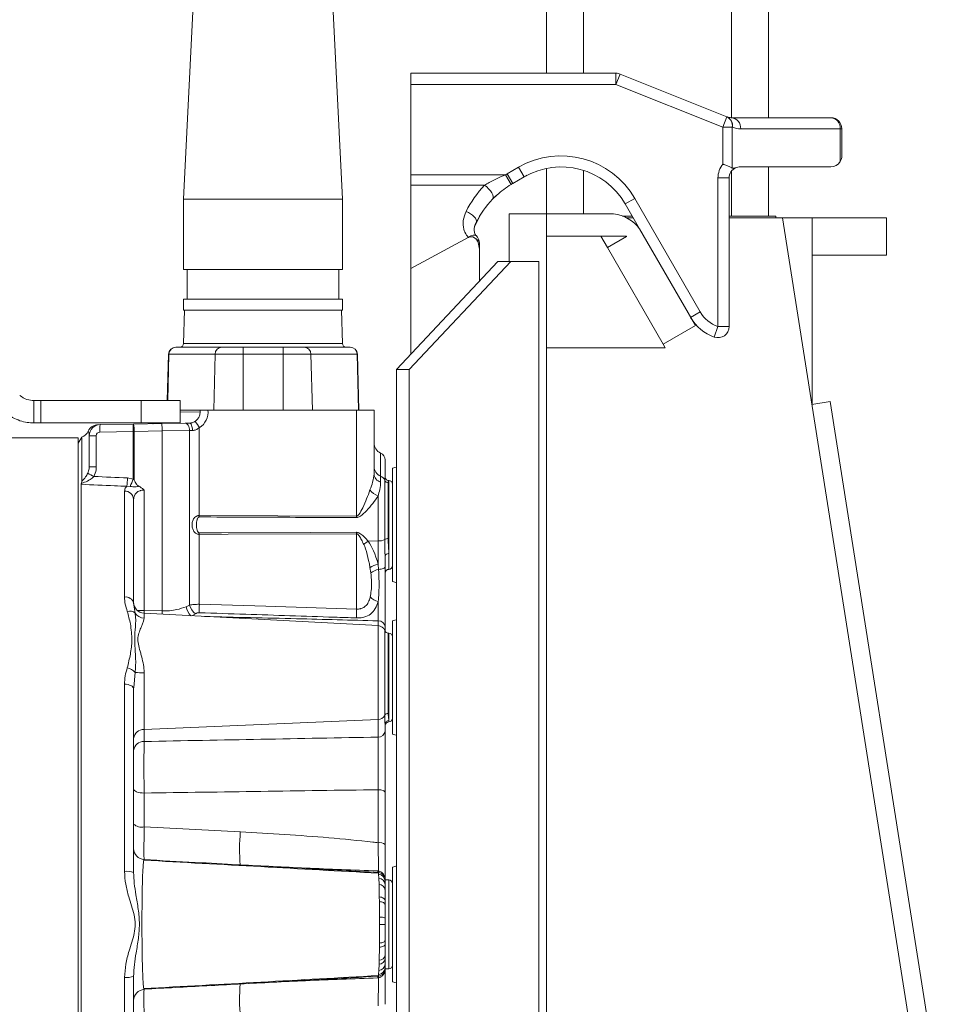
# Model space of a CAD drawing. Header units: millimetres. Extents: x 118 to 1752, y 31 to 3444.
# Tile 8 of 11: x 1012 to 1263, y 2330 to 2596. Entities that reach past the tile are written whole.
import ezdxf

# ---------------------------------------------------------------- set-up
doc = ezdxf.new("R2010")
doc.units = ezdxf.units.MM

msp = doc.modelspace()

# ---------------------------------------------------------------- linework, layer by layer
at = {"color": 7, "linetype": 'Continuous', "lineweight": 15}
for p, q in [((1154, 3142.29), (1154, 2581.37)), ((1164, 3142.29), (1164, 2581.37)), ((1204, 3142.29), (1204, 2569.37)), ((1214, 3142.29), (1214, 2569.37)), ((1058.6, 2602.37), (1055.85, 2547.37)), ((1098.85, 2547.37), (1096.1, 2602.37)), ((1117.35, 2581.37), (1172.77, 2581.37)), ((1117.35, 2578.37), (1117.35, 2581.37)), ((1172.77, 2578.37), (1172.77, 2581.37)), ((1172.77, 2578.37), (1173.89, 2581.16)), ((1173.89, 2581.16), (1202.78, 2569.6)), ((1172.77, 2578.37), (1117.35, 2578.37)), ((1117.35, 2553.9), (1117.35, 2578.37)), ((1201.66, 2566.81), (1172.77, 2578.37)), ((1201.66, 2566.81), (1202.78, 2569.6)), ((1202.78, 2569.6), (1202.81, 2569.58)), ((1203.93, 2569.37), (1230.85, 2569.37)), ((1201.66, 2556.82), (1201.66, 2566.81)), ((1201.66, 2566.81), (1204.23, 2566.81)), ((1204.23, 2566.81), (1204.23, 2555.77)), ((1204.26, 2566.8), (1204.23, 2566.81)), ((1233.41, 2566.37), (1206.49, 2566.37)), ((1233.41, 2557.51), (1233.41, 2566.37)), ((1233.85, 2566.37), (1233.41, 2566.37)), ((1233.85, 2566.37), (1233.85, 2559.07)), ((1143.35, 2554.18), (1146.44, 2555.97)), ((1146.44, 2555.97), (1147.94, 2553.37)), ((1154, 2555.66), (1154, 2543.35)), ((1164, 2555.11), (1164, 2543.35)), ((1204, 2554.94), (1204, 2542.8)), ((1206.35, 2556.07), (1230.85, 2556.07)), ((1214, 2556.07), (1214, 2542.8)), ((1117.35, 2553.9), (1142.86, 2553.9)), ((1117.35, 2551.1), (1117.35, 2553.9)), ((1142.86, 2553.9), (1144.41, 2551.33)), ((1143.35, 2554.18), (1144.85, 2551.59)), ((1147.94, 2553.37), (1144.85, 2551.59)), ((1148.78, 2553.83), (1148.34, 2553.6)), ((1200.35, 2512.91), (1200.35, 2553.07)), ((1200.35, 2553.07), (1203.35, 2553.07)), ((1203.35, 2553.07), (1203.35, 2512.91)), ((1117.35, 2528.6), (1117.35, 2551.1)), ((1137.25, 2551.1), (1117.35, 2551.1)), ((1055.85, 2547.37), (1055.85, 2528.37)), ((1098.85, 2547.37), (1055.85, 2547.37)), ((1098.85, 2528.37), (1098.85, 2547.37)), ((1140.73, 2548.6), (1139.23, 2547.13)), ((1177.86, 2547.55), (1175.26, 2546.05)), ((1177.86, 2547.55), (1195.55, 2516.89)), ((1179.15, 2539.31), (1175.26, 2546.05)), ((1135.87, 2542.68), (1134.59, 2540.07)), ((1143.94, 2543.35), (1154, 2543.35)), ((1143.94, 2530.5), (1143.94, 2543.35)), ((1154, 2090.87), (1154, 2543.35)), ((1154, 2543.35), (1172.14, 2543.35)), ((1177.13, 2542.8), (1174.5, 2542.8)), ((1177.43, 2542.29), (1175.66, 2542.29)), ((1215.96, 2542.8), (1203.35, 2542.8)), ((1217.78, 2542.29), (1203.35, 2542.29)), ((1215.96, 2542.8), (1215.96, 2542.29)), ((1257.17, 2292.34), (1217.78, 2542.29)), ((1217.78, 2542.29), (1225.83, 2542.29)), ((1225.83, 2491.88), (1225.83, 2542.29)), ((1225.83, 2542.29), (1245.95, 2542.29)), ((1245.95, 2542.29), (1245.95, 2532.23)), ((1194.24, 2513.17), (1179.15, 2539.31)), ((1117.35, 2528.6), (1132.85, 2536.98)), ((1132.85, 2536.98), (1132.85, 2537.06)), ((1154, 2537.32), (1175.63, 2537.32)), ((1170.44, 2534.28), (1168.68, 2537.32)), ((1170.44, 2534.28), (1175.63, 2537.28)), ((1175.63, 2537.32), (1175.63, 2537.28)), ((1135.85, 2535.39), (1135.85, 2533.23)), ((1135.85, 2525.15), (1135.85, 2533.23)), ((1185.53, 2508.14), (1170.44, 2534.28)), ((1140.87, 2530.5), (1113.46, 2501.32)), ((1144.31, 2530.5), (1116.9, 2501.32)), ((1144.31, 2530.5), (1140.87, 2530.5)), ((1151.88, 2530.5), (1144.31, 2530.5)), ((1151.88, 2530.5), (1151.88, 2090.87)), ((1245.95, 2532.23), (1225.83, 2532.23)), ((1098.85, 2528.37), (1055.85, 2528.37)), ((1056.85, 2528.37), (1056.85, 2520.37)), ((1097.85, 2520.37), (1097.85, 2528.37)), ((1117.35, 2528.6), (1117.35, 2505.46)), ((1055.85, 2520.37), (1055.85, 2517.37)), ((1098.85, 2520.37), (1055.85, 2520.37)), ((1098.85, 2517.37), (1098.85, 2520.37)), ((1098.85, 2517.37), (1055.85, 2517.37)), ((1056.11, 2517.37), (1055.87, 2508.34)), ((1098.82, 2508.34), (1098.59, 2517.37)), ((1195.55, 2516.89), (1192.96, 2515.39)), ((1185.53, 2508.14), (1194.24, 2513.17)), ((1200.35, 2512.91), (1199.35, 2510.08)), ((1200.35, 2512.91), (1203.35, 2512.91)), ((1053.8, 2507.37), (1066.26, 2507.37)), ((1055.87, 2508.34), (1098.82, 2508.34)), ((1066.26, 2507.37), (1071.95, 2507.37)), ((1071.95, 2507.37), (1082.75, 2507.37)), ((1071.95, 2507.37), (1071.95, 2505.42)), ((1082.75, 2507.37), (1082.75, 2505.42)), ((1082.75, 2507.37), (1088.43, 2507.37)), ((1088.43, 2507.37), (1100.9, 2507.37)), ((1154, 2507.14), (1186.11, 2507.14)), ((1186.11, 2507.14), (1185.53, 2508.14)), ((1051.47, 2492.9), (1051.8, 2505.42)), ((1051.92, 2505.42), (1051.59, 2492.9)), ((1064.39, 2505.42), (1051.92, 2505.42)), ((1064.01, 2490.37), (1064.39, 2505.42)), ((1071.95, 2505.42), (1064.39, 2505.42)), ((1071.95, 2490.37), (1071.95, 2505.42)), ((1082.75, 2505.42), (1071.95, 2505.42)), ((1082.75, 2490.37), (1082.75, 2505.42)), ((1090.31, 2505.42), (1082.75, 2505.42)), ((1090.68, 2490.37), (1090.31, 2505.42)), ((1102.78, 2505.42), (1090.31, 2505.42)), ((1103.17, 2490.37), (1102.78, 2505.42)), ((1102.9, 2505.42), (1103.29, 2490.37)), ((1116.9, 2501.32), (1113.46, 2501.32)), ((1113.46, 2120.05), (1113.46, 2501.32)), ((1116.9, 2120.05), (1116.9, 2501.32)), ((1015.42, 2492.9), (1015.42, 2486.88)), ((1015.42, 2492.9), (1017.28, 2492.9)), ((1017.28, 2486.88), (1017.28, 2492.9)), ((1017.28, 2492.9), (1044.36, 2492.9)), ((1044.36, 2486.88), (1044.36, 2492.9)), ((1044.36, 2492.9), (1054.9, 2492.9)), ((1054.9, 2486.88), (1054.9, 2492.9)), ((1225.73, 2491.86), (1230.69, 2492.65)), ((1262.63, 2290.01), (1230.69, 2492.65)), ((1060.38, 2490.37), (1054.9, 2490.37)), ((1054.9, 2489.75), (1060.38, 2489.85)), ((1062.46, 2490.37), (1102.61, 2490.37)), ((1102.61, 2461.71), (1102.61, 2490.37)), ((1102.61, 2490.37), (1107.35, 2490.37)), ((1107.35, 2473.17), (1107.35, 2490.37)), ((1015.42, 2486.88), (1017.28, 2486.88)), ((1017.28, 2486.88), (1044.36, 2486.88)), ((1033.3, 2486.42), (1042.29, 2486.58)), ((1042.29, 2486.58), (1042.34, 2486.58)), ((1042.34, 2486.58), (1049.94, 2486.71)), ((1044.36, 2486.88), (1054.9, 2486.88)), ((1049.94, 2486.71), (1056.28, 2486.82)), ((1056.28, 2486.82), (1057.43, 2486.84)), ((1060.12, 2461.86), (1060.12, 2485.59)), ((1027.35, 2482.87), (999.35, 2482.87)), ((1028.31, 2483.03), (1027.35, 2481.37)), ((1027.35, 2351.37), (1027.35, 2482.87)), ((1028.31, 2483.03), (1028.31, 2471.1)), ((1030.1, 2484.61), (1030.1, 2484.61)), ((1030.35, 2483.42), (1032.24, 2483.42)), ((1030.35, 2475.05), (1030.35, 2483.42)), ((1032.24, 2483.42), (1032.24, 2475.05)), ((1042.22, 2484.58), (1033.23, 2484.42)), ((1042.22, 2471.71), (1042.22, 2484.58)), ((1042.48, 2484.58), (1042.22, 2484.58)), ((1050.08, 2484.71), (1042.48, 2484.58)), ((1042.48, 2484.58), (1042.48, 2471.51)), ((1057.48, 2484.82), (1050.08, 2484.71)), ((1050.08, 2436.08), (1050.08, 2484.71)), ((1058.3, 2484.84), (1057.48, 2484.82)), ((1057.48, 2437.64), (1057.48, 2484.82)), ((1109.15, 2478.74), (1109.15, 2472.51)), ((1030.35, 2475.05), (1032.24, 2475.05)), ((1110.35, 2476.91), (1110.35, 2472.26)), ((1112.35, 2443.99), (1112.35, 2474.64)), ((1040.72, 2472.01), (1042.22, 2471.71)), ((1109.15, 2472.51), (1109.15, 2470.88)), ((1028.21, 2470.29), (1028.21, 2219.88)), ((1028.24, 2470.55), (1028.31, 2471.1)), ((1041.44, 2469.72), (1040.54, 2469.75)), ((1042.48, 2471.51), (1042.22, 2471.71)), ((1110.24, 2455.4), (1110.24, 2471.37)), ((1111.19, 2470.73), (1111.19, 2455.61)), ((1111.35, 2471.31), (1111.31, 2471.31)), ((1111.31, 2471.31), (1111.31, 2471.31)), ((1111.35, 2463.02), (1111.35, 2471.31)), ((1039.89, 2439.84), (1039.89, 2468.46)), ((1045.19, 2468.76), (1045.19, 2436.22)), ((1108.45, 2454.98), (1108.45, 2467.11)), ((1042.35, 2466.23), (1042.35, 2438.16)), ((1060.12, 2461.86), (1102.61, 2461.71)), ((1111.35, 2451.57), (1111.35, 2463.02)), ((1060.12, 2437.87), (1060.12, 2456.76)), ((1102.61, 2436.57), (1102.61, 2456.91)), ((1108.45, 2454.98), (1105.78, 2454.93)), ((1108.45, 2448.71), (1108.45, 2454.98)), ((1110.35, 2450.93), (1110.35, 2447.91)), ((1111.35, 2451.57), (1111.35, 2447.31)), ((1108.45, 2448.71), (1108.6, 2447.3)), ((1106.49, 2446.38), (1106.26, 2447.78)), ((1042.35, 2438.16), (1042.76, 2435.51)), ((1056.54, 2437.18), (1057.48, 2437.64)), ((1045.19, 2436.22), (1043.32, 2436.22)), ((1045.19, 2436.22), (1050.08, 2436.08)), ((1108.45, 2432.12), (1045.19, 2435.43)), ((1045.19, 2435.43), (1045.19, 2434.14)), ((1059.05, 2435.29), (1058.09, 2434.76)), ((1108.45, 2432.12), (1108.45, 2433.41)), ((1108.45, 2406.73), (1108.45, 2432.12)), ((1112.35, 2402.76), (1112.35, 2433.41)), ((1110.24, 2407.83), (1110.24, 2430.76)), ((1110.35, 2431.72), (1110.35, 2430.54)), ((1111.35, 2430.08), (1111.19, 2430.08)), ((1111.19, 2430.08), (1111.19, 2408.38)), ((1111.35, 2414.38), (1111.35, 2430.08)), ((1042.76, 2419.48), (1042.38, 2415.42)), ((1045.19, 2419.37), (1045.19, 2404.05)), ((1039.89, 2365.69), (1039.89, 2416.27)), ((1042.38, 2415.42), (1042.35, 2415.04)), ((1042.35, 2415.04), (1042.35, 2365.42)), ((1111.35, 2406.43), (1111.35, 2414.38)), ((1108.45, 2406.73), (1045.19, 2404.05)), ((1108.45, 2401.98), (1108.45, 2406.73)), ((1110.35, 2405.46), (1110.35, 2403.59)), ((1111.35, 2406.43), (1111.35, 2406.08)), ((1045.19, 2404.05), (1045.19, 2400.8)), ((1045.19, 2386.85), (1045.19, 2377.7)), ((1108.45, 2373.42), (1108.45, 2387.77)), ((1110.35, 2387.02), (1110.35, 2372.97)), ((1045.19, 2377.7), (1071.21, 2376.4)), ((1045.19, 2368.85), (1045.09, 2368.7)), ((1070.66, 2367.49), (1071.18, 2367.46)), ((1071.18, 2367.46), (1070.66, 2367.49)), ((1108.3, 2365.83), (1108.6, 2365.8)), ((1112.35, 2335.87), (1112.35, 2366.87)), ((1108.53, 2365.12), (1108.48, 2365.39)), ((1108.6, 2365.38), (1108.48, 2365.39)), ((1108.56, 2364.92), (1108.53, 2365.12)), ((1108.64, 2363.85), (1108.56, 2364.92)), ((1108.71, 2362.15), (1108.64, 2363.85)), ((1111.35, 2363.37), (1110.35, 2363.37)), ((1110.35, 2363), (1110.35, 2362.09)), ((1111.35, 2339.37), (1111.35, 2363.37)), ((1110.35, 2362.09), (1110.35, 2360.64)), ((1110.35, 2360.64), (1110.35, 2357.79)), ((1108.8, 2357.56), (1108.79, 2358.83)), ((1110.35, 2357.79), (1110.35, 2356.7)), ((1110.35, 2356.7), (1110.35, 2353.07)), ((1108.84, 2351.37), (1108.84, 2353.34)), ((1110.35, 2353.07), (1110.35, 2351.37)), ((1027.35, 2219.87), (1027.35, 2351.37)), ((1110.35, 2347.01), (1110.35, 2346.04)), ((1108.74, 2341.69), (1108.8, 2345.18)), ((1108.8, 2345.18), (1108.82, 2346.31)), ((1110.35, 2346.04), (1110.35, 2343.04)), ((1108.71, 2340.59), (1108.74, 2341.69)), ((1110.35, 2343.04), (1110.35, 2342.1)), ((1110.35, 2342.1), (1110.35, 2340.65)), ((1108.56, 2337.83), (1108.64, 2338.89)), ((1108.64, 2338.89), (1108.71, 2340.59)), ((1110.35, 2340.65), (1110.35, 2339.75)), ((1110.35, 2339.37), (1111.35, 2339.37)), ((1039.89, 2286.46), (1039.89, 2337.05)), ((1042.35, 2337.32), (1042.35, 2287.7)), ((1105.23, 2337.16), (1108.48, 2337.34)), ((1108.6, 2336.94), (1108.3, 2336.91)), ((1108.48, 2337.34), (1108.53, 2337.62)), ((1108.48, 2337.34), (1108.6, 2337.35)), ((1108.53, 2337.62), (1108.56, 2337.83)), ((1071.18, 2335.27), (1070.66, 2335.25)), ((1070.66, 2335.25), (1071.18, 2335.27)), ((1075.35, 2335.5), (1071.21, 2335.27)), ((1079, 2335.71), (1073.38, 2335.4)), ((1077.07, 2335.6), (1073.62, 2335.41)), ((1079.01, 2335.7), (1076.19, 2335.55))]:
    msp.add_line(p, q, dxfattribs=at)
at = {"color": 7, "linetype": 'Continuous', "lineweight": 15, "flags": 128}
for points in [[(1137.25, 2551.1), (1137.82, 2550.67), (1138.35, 2550.17), (1138.82, 2549.62), (1139.2, 2549.05), (1139.45, 2548.52), (1139.58, 2548.03), (1139.56, 2547.63), (1139.4, 2547.34)], [(1132.24, 2544.01), (1132.87, 2543.76), (1133.47, 2543.43), (1134, 2543.04), (1134.44, 2542.62), (1134.76, 2542.18), (1134.96, 2541.75), (1135.02, 2541.36), (1134.93, 2541.01)], [(1132.85, 2537.06), (1133.54, 2537.46), (1134.17, 2537.66), (1134.67, 2537.66), (1134.99, 2537.49)], [(1048.45, 2486.88), (1047.98, 2486.73), (1047.4, 2486.67)], [(1048.74, 2486.88), (1048.31, 2486.74), (1047.76, 2486.67)], [(1057.48, 2484.82), (1057.45, 2485.22), (1057.38, 2485.59), (1057.27, 2485.94), (1057.12, 2486.24), (1056.94, 2486.49), (1056.73, 2486.68), (1056.51, 2486.79), (1056.28, 2486.82)], [(1058.3, 2484.84), (1058.28, 2485.23), (1058.23, 2485.61), (1058.14, 2485.96), (1058.04, 2486.26), (1057.9, 2486.51), (1057.76, 2486.69), (1057.6, 2486.81), (1057.43, 2486.84)], [(1113.46, 2474.94), (1113.37, 2474.91), (1112.35, 2474.64)], [(1060.12, 2457.15), (1066.11, 2457.18), (1090.08, 2457.28), (1102.61, 2457.33)], [(1102.61, 2456.91), (1067.94, 2456.79), (1060.12, 2456.76)], [(1111.35, 2451.57), (1111.15, 2451.56), (1110.97, 2451.52), (1110.79, 2451.46), (1110.64, 2451.38), (1110.52, 2451.29), (1110.42, 2451.17), (1110.37, 2451.05), (1110.35, 2450.93)], [(1108.6, 2447.3), (1108.95, 2447.32), (1109.28, 2447.36), (1109.59, 2447.42), (1109.85, 2447.5), (1110.06, 2447.59), (1110.22, 2447.69), (1110.32, 2447.8), (1110.35, 2447.91)], [(1112.35, 2443.99), (1113.37, 2443.72), (1113.46, 2443.69)], [(1060.12, 2437.87), (1078.09, 2437.32), (1102.61, 2436.57)], [(1113.46, 2433.71), (1113.37, 2433.67), (1112.35, 2433.41)], [(1042.35, 2415.04), (1042.3, 2415.28), (1042.16, 2415.51), (1041.94, 2415.72), (1041.63, 2415.91), (1041.26, 2416.06), (1040.84, 2416.17), (1040.37, 2416.25), (1039.89, 2416.27)], [(1112.35, 2402.76), (1113.37, 2402.49), (1113.46, 2402.46)], [(1042.35, 2387.92), (1042.4, 2387.72), (1042.56, 2387.52), (1042.82, 2387.34), (1043.17, 2387.18), (1043.6, 2387.05), (1044.09, 2386.95), (1044.63, 2386.88), (1045.19, 2386.85)], [(1108.45, 2387.77), (1108.83, 2387.75), (1109.19, 2387.7), (1109.51, 2387.63), (1109.8, 2387.53), (1110.03, 2387.42), (1110.21, 2387.29), (1110.31, 2387.16), (1110.35, 2387.02)], [(1113.46, 2367.17), (1113.37, 2367.13), (1112.35, 2366.87)], [(1110.35, 2357.79), (1110.32, 2357.97), (1110.24, 2358.14), (1110.1, 2358.31), (1109.91, 2358.45), (1109.68, 2358.58), (1109.41, 2358.69), (1109.11, 2358.77), (1108.79, 2358.83)], [(1110.35, 2356.7), (1110.32, 2356.85), (1110.24, 2356.99), (1110.1, 2357.13), (1109.92, 2357.25), (1109.69, 2357.36), (1109.42, 2357.45), (1109.12, 2357.51), (1108.8, 2357.56)], [(1110.35, 2351.37), (1110.32, 2351.37), (1110.24, 2351.37), (1110.11, 2351.37), (1109.93, 2351.37), (1109.7, 2351.37), (1109.44, 2351.37), (1109.15, 2351.37), (1108.84, 2351.37)], [(1110.35, 2347.01), (1110.32, 2346.89), (1110.24, 2346.78), (1110.1, 2346.67), (1109.92, 2346.57), (1109.69, 2346.48), (1109.43, 2346.41), (1109.13, 2346.35), (1108.82, 2346.31)], [(1110.35, 2346.04), (1110.32, 2345.89), (1110.24, 2345.75), (1110.1, 2345.61), (1109.92, 2345.49), (1109.69, 2345.38), (1109.42, 2345.29), (1109.12, 2345.23), (1108.8, 2345.18)], [(1112.35, 2335.87), (1113.37, 2335.6), (1113.46, 2335.57)]]:
    msp.add_lwpolyline(points, dxfattribs=at)
at = {"color": 7, "linetype": 'Continuous', "lineweight": 15}
for centre, radius, start, end in [((1172.77, 2578.37), 3, 68.1986, 90), ((1201.67, 2567.25), 2.59, 350.2284, 64.6724), ((1201.7, 2567.24), 2.59, 350.2284, 64.6724), ((1203.93, 2572.37), 3, 248.1986, 270), ((1203.69, 2566.57), 2.81, 355.8444, 85.1306), ((1230.61, 2566.57), 2.81, 355.8444, 85.1306), ((1230.85, 2566.37), 3, 0, 90), ((1206.49, 2572.37), 6, 248.1986, 270), ((1157.94, 2536.05), 23, 30, 120), ((1230.85, 2559.07), 3, 270, 328.6168), ((1230.85, 2559.07), 3, 328.6168, 0), ((1157.94, 2536.05), 20, 30, 120), ((1206.35, 2553.07), 6, 141.3232, 180), ((1206.35, 2553.07), 3, 112.9545, 180), ((1206.35, 2553.07), 3, 90, 112.9545), ((1157.35, 2529.94), 28, 120, 121.1624), ((1157.35, 2531.61), 28, 135.8796, 153.711), ((1157.35, 2529.94), 25, 120, 121.1624), ((1157.35, 2529.94), 25, 135.8796, 153.711), ((1171.04, 2533.35), 10.06, 36.3087, 83.7516), ((1132.85, 2531.7), 5.37, 88.2254, 90.0004), ((1133.67, 2535.56), 1.63, 38.9171, 113.5524), ((1134.38, 2535.22), 1.48, 6.5134, 67.7014), ((1132.85, 2535.39), 3, 0, 44.6355), ((1203.35, 2521.39), 12, 210, 250.5288), ((1203.35, 2521.39), 9, 210, 250.5288), ((1200.35, 2512.91), 3, 250.5288, 0), ((1053.8, 2505.37), 2, 90, 178.5), ((1053.86, 2505.43), 1.94, 91.7751, 180.2882), ((1054.87, 2508.37), 1, 270, 358.5), ((1066.32, 2505.43), 1.94, 91.7751, 180.2882), ((1088.37, 2505.43), 1.94, 359.7118, 88.2249), ((1099.82, 2508.37), 1, 181.5, 270), ((1100.84, 2505.43), 1.94, 359.7118, 88.2249), ((1100.9, 2505.37), 2, 1.5, 90), ((1051.86, 2503.63), 1.79, 88.0681, 91.9319), ((1102.84, 2503.63), 1.79, 88.0681, 91.9319), ((1057.38, 2489.84), 3, 301.7848, 0), ((1057.49, 2489.84), 5, 301.7848, 6.058), ((1032.82, 2483.41), 3, 90.979, 156.1836), ((1033.35, 2483.42), 3, 91, 180), ((1042.84, 2485.09), 9.63, 172.0416, 183.962), ((1051.83, 2485.24), 9.63, 172.0416, 183.962), ((1032.83, 2484.91), 9.66, 358.0361, 9.9493), ((1040.43, 2485.04), 9.66, 358.0361, 9.9493), ((1049.89, 2479.86), 11.73, 29.2329, 39.2946), ((1027.35, 2485.87), 3, 288.5904, 335.5273), ((1033.24, 2483.42), 1, 91, 180), ((1110.35, 2481.49), 3, 180, 246.4218), ((1108.35, 2476.91), 2, 0, 66.4218), ((1110.2, 2475.16), 2.85, 180.7417, 248.3409), ((1044.8, 2498.66), 29.38, 239.6793, 243.3251), ((1014.97, 2472.87), 25.76, 353.0589, 358.0898), ((1109.88, 2473.3), 2.53, 183.0465, 253.2433), ((1108.42, 2470.71), 1.94, 20.0601, 67.9278), ((1012.13, 2482.33), 31.9, 336.7134, 340.5632), ((1111.18, 2471.72), 0.997, 200.5937, 270.8033), ((1111.35, 2470.31), 1, 0, 90), ((1039.98, 2466.09), 2.37, 3.3832, 92.1612), ((1110.3, 2471.82), 5.06, 216.9875, 248.5674), ((1117.01, 2461.67), 56.89, 179.8033, 180.1967), ((1159.44, 2461.51), 56.83, 179.7909, 180.2091), ((1117.01, 2456.96), 56.89, 179.8033, 180.1967), ((1159.44, 2457.12), 56.83, 179.7909, 180.2091), ((1111.45, 2446.43), 10.22, 123.6715, 132.1299), ((1108.66, 2458.14), 3.17, 266.3078, 300.0487), ((1111.06, 2453.96), 1.65, 85.3966, 119.5994), ((1110.12, 2441.72), 7.18, 103.3748, 122.4347), ((1111.35, 2448.31), 1, 270, 0), ((1109.98, 2441.25), 6.2, 102.8546, 124.254), ((1111.35, 2446.31), 1, 90, 180), ((1040.2, 2437.66), 2.2, 12.9798, 98.1371), ((1045.35, 2438.43), 3, 180, 267), ((1062.21, 2439.11), 4.96, 197.2053, 230.3854), ((1100.55, 2436.47), 40.45, 178.0144, 181.229), ((1110.19, 2444.1), 5.76, 227.6109, 252.754), ((1041.3, 2433.77), 2.27, 49.8977, 106.5467), ((1045.3, 2437.18), 3.04, 213.2904, 267.9446), ((1100.3, 2434.69), 55.13, 178.415, 179.2305), ((1104.74, 2434.57), 54.68, 178.4101, 179.3592), ((1061.44, 2438.22), 5.02, 191.9886, 223.4395), ((1140.9, 2435.21), 38.31, 177.9628, 181.5284), ((1108.51, 2431.56), 1.85, 4.7321, 91.6124), ((1108.35, 2430.12), 2, 18.6964, 87), ((1111.19, 2431.08), 1, 198.6964, 270), ((1111.35, 2429.08), 1, 0, 90), ((1039.88, 2416.94), 3.84, 41.2913, 78.4378), ((1045.02, 2442.52), 23.15, 264.4111, 270.4363), ((1111.14, 2407.37), 1.01, 87.1159, 153.1379), ((1108.47, 2408.72), 1.99, 269.6191, 333.398), ((1111.33, 2405.45), 0.986, 89.1705, 179.1457), ((1111.35, 2405.08), 1, 90, 180), ((1111.35, 2407.08), 1, 270, 360), ((1045.06, 2401.32), 2.72, 87.1726, 173.7243), ((1108.54, 2403.79), 1.82, 267.1726, 353.7243), ((1045.06, 2398.08), 2.72, 87.1726, 173.7243), ((1044.56, 2380.95), 3.31, 228.0381, 280.9262), ((1121.77, 2371.8), 50.77, 174.7974, 184.8967), ((1108.88, 2371.04), 2.42, 52.7726, 100.1748), ((1045.35, 2371.94), 3, 181.7033, 267.2323), ((1040.49, 2359.89), 5.83, 71.4335, 95.898), ((1071.19, 2367.54), 0.0751, 266.4654, 284.9729), ((1108.92, 2365.84), 0.627, 180.9516, 224.8198), ((1110.21, 2365.59), 1.62, 172.5927, 187.4073), ((1108.39, 2362.97), 1.96, 0.8785, 84.9861), ((1108.49, 2361.99), 1.86, 2.9352, 85.4269), ((1111.35, 2362.37), 1, 0, 90), ((1108.64, 2360.44), 1.72, 6.7816, 87.8522), ((1109.14, 2350.7), 2.66, 63.0169, 96.538), ((1108.64, 2342.3), 1.72, 272.148, 353.2187), ((1108.74, 2343.32), 1.64, 270.0787, 350.0888), ((1108.39, 2339.78), 1.96, 275.0225, 359.0941), ((1108.49, 2340.75), 1.86, 274.5731, 357.065), ((1111.35, 2340.37), 1, 270, 0), ((1040.49, 2342.85), 5.83, 264.102, 288.5665), ((1108.92, 2336.9), 0.627, 135.1802, 179.0484), ((1110.21, 2337.15), 1.62, 172.5927, 187.4073), ((1045.35, 2330.81), 3, 92.706, 179.3937), ((1121.77, 2330.94), 50.77, 175.1033, 185.2026)]:
    msp.add_arc(centre, radius, start, end, dxfattribs=at)
for centre, major_axis, ratio, start_param, end_param in [((1132.85, 2531.61), (1.16, 5.58), 0.495859, 0.3401, 0.395549), ((1132.85, 2531.61), (1.16, 5.58), 0.495859, 5.107938, 5.907288), ((-1155.92, 2351.37), (3284.09, 0), 0.049416, 0.838103, 0.841827), ((1102.35, 2431.4), (0.29, 24.66), 0.202434, 5.441581, 5.875244), ((1102.19, 2432.32), (0.49, 24.66), 0.323821, 5.445684, 5.879346)]:
    msp.add_ellipse(centre, major_axis=major_axis, ratio=ratio, start_param=start_param, end_param=end_param, dxfattribs=at)
for points, knots in [([(1201.66, 2556.82), (1201.67, 2556.82), (1201.73, 2556.8), (1202.06, 2556.68), (1202.72, 2556.43), (1203.59, 2556.08), (1204.01, 2555.88), (1204.23, 2555.77)], [0, 0, 0, 0, 0.004289, 0.057238, 0.329457, 0.664391, 1, 1, 1, 1]), ([(1204.23, 2555.77), (1204.44, 2555.73), (1204.76, 2555.67), (1205.08, 2555.79), (1205.18, 2555.83)], [0, 0, 0, 0, 0.672094, 1, 1, 1, 1]), ([(1137.25, 2551.1), (1137.67, 2551.36), (1138.73, 2552.02), (1140.62, 2552.99), (1142.11, 2553.59), (1142.86, 2553.9)], [0, 0, 0, 0, 0.2428819, 0.6177562, 1, 1, 1, 1]), ([(1144.41, 2551.33), (1143.74, 2550.89), (1142.36, 2550.01), (1140.67, 2548.6), (1139.77, 2547.71), (1139.4, 2547.34)], [0, 0, 0, 0, 0.364279, 0.740324, 1, 1, 1, 1]), ([(1132.85, 2537.06), (1132.69, 2537.24), (1132.11, 2537.89), (1131.47, 2539.41), (1131.32, 2541.66), (1131.93, 2543.21), (1132.24, 2544.01)], [0, 0, 0, 0, 0.092088, 0.330683, 0.654122, 1, 1, 1, 1]), ([(1134.99, 2537.51), (1134.97, 2537.53), (1134.77, 2537.69), (1134.56, 2538.16), (1134.4, 2538.98), (1134.5, 2539.99), (1134.81, 2540.69), (1134.96, 2541.03)], [0, 0, 0, 0, 0.028551, 0.222433, 0.474549, 0.745153, 1, 1, 1, 1]), ([(1011.55, 2494.3), (1012.18, 2493.87), (1013.35, 2493.07), (1014.77, 2492.95), (1015.42, 2492.9)], [0, 0, 0, 0, 0.542745, 1, 1, 1, 1]), ([(1007.68, 2489.69), (1008.31, 2489.22), (1009.53, 2488.31), (1011.55, 2487.46), (1013.52, 2486.96), (1014.8, 2486.9), (1015.42, 2486.88)], [0, 0, 0, 0, 0.281017, 0.541321, 0.780961, 1, 1, 1, 1]), ([(1060.38, 2490.37), (1060.45, 2490.37), (1060.59, 2490.37), (1061.06, 2490.37), (1061.65, 2490.37), (1062.15, 2490.37), (1062.42, 2490.37), (1062.46, 2490.37)], [0, 0, 0, 0, 0.237579, 0.47506, 0.714904, 0.956692, 1, 1, 1, 1]), ([(1060.38, 2489.84), (1060.38, 2489.84), (1060.38, 2490.02), (1060.38, 2490.2), (1060.38, 2490.37)], [0, 0, 0, 0, 0.016082, 1, 1, 1, 1]), ([(1057.43, 2486.84), (1057.68, 2486.86), (1058.12, 2486.9), (1058.67, 2487.12), (1058.92, 2487.27), (1058.96, 2487.29)], [0, 0, 0, 0, 0.496637, 0.909909, 1, 1, 1, 1]), ([(1060.12, 2485.59), (1059.82, 2485.37), (1059.25, 2484.95), (1058.6, 2484.88), (1058.3, 2484.84)], [0, 0, 0, 0, 0.535624, 1, 1, 1, 1]), ([(1030.35, 2483.42), (1030.32, 2483.69), (1030.27, 2484.24), (1030.1, 2484.6), (1030.1, 2484.61), (1030.1, 2484.61)], [0, 0, 0, 0, 0.390375, 0.78127, 1, 1, 1, 1]), ([(1029.97, 2473.3), (1030.12, 2473.7), (1030.33, 2474.27), (1030.34, 2474.87), (1030.35, 2475.05)], [0, 0, 0, 0, 0.703476, 1, 1, 1, 1]), ([(1032.24, 2475.05), (1032.24, 2474.78), (1032.2, 2473.87), (1031.86, 2473.01), (1031.61, 2472.41)], [0, 0, 0, 0, 0.293951, 1, 1, 1, 1]), ([(1031.61, 2472.41), (1031.3, 2472.13), (1030.55, 2471.45), (1029.35, 2470.9), (1028.53, 2470.64), (1028.24, 2470.55)], [0, 0, 0, 0, 0.314083, 0.757513, 1, 1, 1, 1]), ([(1028.31, 2471.1), (1028.34, 2471.13), (1028.7, 2471.47), (1029.31, 2472.1), (1029.78, 2472.95), (1029.97, 2473.3)], [0, 0, 0, 0, 0.061469, 0.610351, 1, 1, 1, 1]), ([(1106.26, 2468.78), (1106.53, 2469.49), (1107.11, 2471.06), (1107.26, 2472.42), (1107.35, 2473.17)], [0, 0, 0, 0, 0.454589, 1, 1, 1, 1]), ([(1110.24, 2471.37), (1110.25, 2471.47), (1110.26, 2471.99), (1110.31, 2472.14), (1110.35, 2472.26)], [0, 0, 0, 0, 0.193989, 1, 1, 1, 1]), ([(1111.31, 2471.33), (1111.24, 2471.33), (1111.04, 2471.32), (1110.73, 2471.48), (1110.5, 2471.73), (1110.39, 2471.97), (1110.35, 2472.15), (1110.35, 2472.22), (1110.35, 2472.25)], [0, 0, 0, 0, 0.116523, 0.342505, 0.52482, 0.687756, 0.846885, 1, 1, 1, 1]), ([(1028.24, 2470.55), (1028.23, 2470.51), (1028.21, 2470.41), (1028.21, 2470.34), (1028.21, 2470.29)], [0, 0, 0, 0, 0.433699, 1, 1, 1, 1]), ([(1040.54, 2469.75), (1039.42, 2469.8), (1035.31, 2469.98), (1031.2, 2470.16), (1028.21, 2470.29)], [0, 0, 0, 0, 0.272171, 1, 1, 1, 1]), ([(1039.89, 2468.46), (1039.96, 2468.8), (1040.04, 2469.22), (1040.41, 2469.63), (1040.51, 2469.73), (1040.54, 2469.75)], [0, 0, 0, 0, 0.747732, 0.925496, 1, 1, 1, 1]), ([(1043.79, 2469.76), (1043.66, 2469.73), (1043.31, 2469.67), (1042.56, 2469.57), (1041.89, 2469.66), (1041.44, 2469.72)], [0, 0, 0, 0, 0.167856, 0.441927, 1, 1, 1, 1]), ([(1042.48, 2471.51), (1042.48, 2471.51), (1042.59, 2471.29), (1042.78, 2470.88), (1043.01, 2470.52), (1043.11, 2470.35)], [0, 0, 0, 0, 0.008754, 0.562609, 1, 1, 1, 1]), ([(1043.11, 2470.35), (1043.14, 2470.31), (1043.32, 2470.07), (1043.57, 2469.9), (1043.79, 2469.76)], [0, 0, 0, 0, 0.1566327, 1, 1, 1, 1]), ([(1043.79, 2469.76), (1043.84, 2469.73), (1044.12, 2469.58), (1044.6, 2469.26), (1045, 2468.93), (1045.19, 2468.76), (1045.19, 2468.76)], [0, 0, 0, 0, 0.110264, 0.549099, 0.993667, 1, 1, 1, 1]), ([(1109.15, 2470.88), (1109.1, 2470.26), (1109.02, 2469.17), (1108.62, 2467.73), (1108.45, 2467.11)], [0, 0, 0, 0, 0.5724951, 1, 1, 1, 1]), ([(1111.31, 2471.28), (1111.3, 2471.28), (1111.28, 2471.32), (1111.2, 2471.09), (1111.19, 2470.82), (1111.19, 2470.73)], [0, 0, 0, 0, 0.218744, 0.751104, 1, 1, 1, 1]), ([(1045.19, 2468.76), (1045.12, 2468.75), (1044.77, 2468.75), (1044.36, 2468.66), (1043.72, 2468.44), (1043.04, 2468.02), (1042.46, 2467.21), (1042.39, 2466.56), (1042.35, 2466.23)], [0, 0, 0, 0, 0.041921, 0.197614, 0.235134, 0.461857, 0.724929, 1, 1, 1, 1]), ([(1102.61, 2461.71), (1102.66, 2461.72), (1102.77, 2461.73), (1103.01, 2461.86), (1103.63, 2462.56), (1104.38, 2464.16), (1105.4, 2466.39), (1105.97, 2467.98), (1106.26, 2468.78)], [0, 0, 0, 0, 0.019358, 0.036771, 0.098276, 0.351432, 0.675801, 1, 1, 1, 1]), ([(1108.45, 2467.11), (1107.99, 2466.46), (1107.05, 2465.14), (1105.43, 2463.27), (1104.14, 2461.93), (1103.14, 2461.36), (1102.77, 2461.32), (1102.61, 2461.3)], [0, 0, 0, 0, 0.30796, 0.616244, 0.872545, 0.947011, 1, 1, 1, 1]), ([(1060.12, 2456.76), (1060.04, 2456.77), (1059.86, 2456.78), (1059.56, 2456.85), (1059.11, 2457.06), (1058.81, 2457.35), (1058.47, 2457.84), (1058.2, 2458.47), (1058.1, 2459.48), (1058.27, 2460.33), (1058.55, 2460.92), (1058.86, 2461.33), (1059.19, 2461.6), (1059.54, 2461.77), (1059.81, 2461.84), (1060.01, 2461.86), (1060.1, 2461.86), (1060.12, 2461.86)], [0, 0, 0, 0, 0.035453, 0.074033, 0.128739, 0.241715, 0.246396, 0.382767, 0.523198, 0.662046, 0.736055, 0.797061, 0.876958, 0.915076, 0.961077, 0.992859, 1, 1, 1, 1]), ([(1060.12, 2461.47), (1060.11, 2461.47), (1060.08, 2461.47), (1059.99, 2461.45), (1059.88, 2461.39), (1059.73, 2461.23), (1059.61, 2461), (1059.4, 2460.4), (1059.29, 2459.33), (1059.38, 2458.19), (1059.68, 2457.45), (1059.88, 2457.24), (1060.01, 2457.17), (1060.09, 2457.16), (1060.12, 2457.15)], [0, 0, 0, 0, 0.004215, 0.023281, 0.053501, 0.082182, 0.153687, 0.217059, 0.470973, 0.801703, 0.913249, 0.954053, 0.978875, 1, 1, 1, 1]), ([(1102.61, 2461.3), (1100.61, 2461.31), (1090.63, 2461.35), (1076.46, 2461.41), (1064.3, 2461.46), (1060.12, 2461.47)], [0, 0, 0, 0, 0.141015, 0.705076, 1, 1, 1, 1]), ([(1102.61, 2457.33), (1102.69, 2457.33), (1102.92, 2457.31), (1103.34, 2457.17), (1104, 2456.75), (1104.84, 2455.98), (1105.45, 2455.3), (1105.78, 2454.93)], [0, 0, 0, 0, 0.059103, 0.168788, 0.314766, 0.629152, 1, 1, 1, 1]), ([(1104.59, 2454.01), (1104.39, 2454.45), (1104.01, 2455.25), (1103.5, 2456.17), (1103.11, 2456.67), (1102.89, 2456.83), (1102.75, 2456.9), (1102.66, 2456.91), (1102.61, 2456.91)], [0, 0, 0, 0, 0.407615, 0.734927, 0.870288, 0.930644, 0.957771, 1, 1, 1, 1]), ([(1110.35, 2450.93), (1110.3, 2452.15), (1110.25, 2453.59), (1110.24, 2455.16), (1110.24, 2455.4)], [0, 0, 0, 0, 0.8482433, 1, 1, 1, 1]), ([(1111.19, 2455.61), (1111.19, 2455.39), (1111.2, 2454.56), (1111.29, 2453.15), (1111.33, 2452.1), (1111.35, 2451.57)], [0, 0, 0, 0, 0.149546, 0.569014, 1, 1, 1, 1]), ([(1110.35, 2447.91), (1110.35, 2447.15), (1110.35, 2445.63), (1110.35, 2443.26), (1110.35, 2440.91), (1110.35, 2438.63), (1110.35, 2436.5), (1110.35, 2434.6), (1110.35, 2432.97), (1110.35, 2432.13), (1110.35, 2431.72)], [0, 0, 0, 0, 0.126969, 0.253936, 0.380912, 0.507886, 0.634741, 0.761596, 0.880798, 1, 1, 1, 1]), ([(1106.31, 2439.84), (1106.41, 2440.41), (1106.65, 2441.72), (1106.73, 2443.96), (1106.57, 2445.55), (1106.49, 2446.38)], [0, 0, 0, 0, 0.267354, 0.622768, 1, 1, 1, 1]), ([(1108.6, 2447.3), (1108.65, 2446.21), (1108.75, 2444.1), (1108.7, 2441.07), (1108.55, 2439.35), (1108.48, 2438.6)], [0, 0, 0, 0, 0.375851, 0.727669, 1, 1, 1, 1]), ([(1040.65, 2435.95), (1040.44, 2436.6), (1040.02, 2437.89), (1039.93, 2439.19), (1039.89, 2439.84)], [0, 0, 0, 0, 0.496027, 1, 1, 1, 1]), ([(1057.48, 2437.64), (1057.87, 2437.71), (1058.68, 2437.84), (1059.63, 2437.86), (1060.12, 2437.87)], [0, 0, 0, 0, 0.481903, 1, 1, 1, 1]), ([(1108.48, 2438.6), (1108.26, 2437.94), (1107.8, 2436.61), (1106.53, 2435.15), (1104.85, 2434.37), (1103.44, 2434.17), (1102.75, 2434.18), (1102.6, 2434.19)], [0, 0, 0, 0, 0.259799, 0.523474, 0.769786, 0.950679, 1, 1, 1, 1]), ([(1102.61, 2436.57), (1102.97, 2436.58), (1103.41, 2436.59), (1104.15, 2436.79), (1104.6, 2437.01), (1105.29, 2437.56), (1105.9, 2438.4), (1106.17, 2439.36), (1106.31, 2439.84)], [0, 0, 0, 0, 0.187747, 0.22372, 0.415298, 0.46175, 0.72398, 1, 1, 1, 1]), ([(1108.45, 2433.41), (1108.46, 2434.17), (1108.48, 2435.58), (1108.48, 2437.65), (1108.48, 2438.6)], [0, 0, 0, 0, 0.541107, 1, 1, 1, 1]), ([(1040.65, 2420.7), (1040.95, 2421.93), (1041.55, 2424.43), (1041.95, 2427.65), (1041.81, 2430.38), (1041.44, 2433.01), (1040.95, 2434.83), (1040.65, 2435.95)], [0, 0, 0, 0, 0.234928, 0.475374, 0.620959, 0.766722, 1, 1, 1, 1]), ([(1042.76, 2435.51), (1042.83, 2434.95), (1042.97, 2433.82), (1042.81, 2431.49), (1042.59, 2428.58), (1042.82, 2424.97), (1042.98, 2421.87), (1042.81, 2420), (1042.76, 2419.48)], [0, 0, 0, 0, 0.141448, 0.283341, 0.493736, 0.706298, 0.918556, 1, 1, 1, 1]), ([(1050.08, 2436.08), (1050.75, 2436.09), (1052.12, 2436.09), (1054.34, 2436.43), (1055.74, 2436.91), (1056.54, 2437.18)], [0, 0, 0, 0, 0.291047, 0.592616, 1, 1, 1, 1]), ([(1060.11, 2435.6), (1059.97, 2435.59), (1059.77, 2435.59), (1059.4, 2435.49), (1059.2, 2435.37), (1059.05, 2435.29)], [0, 0, 0, 0, 0.327458, 0.491497, 1, 1, 1, 1]), ([(1102.6, 2434.19), (1100.6, 2434.25), (1090.62, 2434.58), (1076.46, 2435.05), (1064.29, 2435.46), (1060.11, 2435.6)], [0, 0, 0, 0, 0.140947, 0.704737, 1, 1, 1, 1]), ([(1045.19, 2434.14), (1045.16, 2433.88), (1045.09, 2433.35), (1044.71, 2432.41), (1044.26, 2431.34), (1043.75, 2430.1), (1043.4, 2428.48), (1043.69, 2426.64), (1044.14, 2425.17), (1044.56, 2423.65), (1044.94, 2422.09), (1045.17, 2420.48), (1045.19, 2419.56), (1045.19, 2419.37)], [0, 0, 0, 0, 0.099715, 0.199667, 0.276805, 0.384105, 0.490718, 0.602907, 0.71606, 0.748675, 0.859481, 0.970033, 1, 1, 1, 1]), ([(1108.45, 2433.41), (1101.1, 2433.6), (1085.47, 2433.99), (1069.83, 2434.37), (1061.54, 2434.58)], [0, 0, 0, 0, 0.470185, 1, 1, 1, 1]), ([(1039.89, 2416.27), (1039.93, 2417.02), (1040.01, 2418.54), (1040.44, 2419.98), (1040.65, 2420.7)], [0, 0, 0, 0, 0.495098, 1, 1, 1, 1]), ([(1111.19, 2408.38), (1111.19, 2408.24), (1111.2, 2407.74), (1111.29, 2407), (1111.33, 2406.62), (1111.35, 2406.43)], [0, 0, 0, 0, 0.1495457, 0.5690141, 1, 1, 1, 1]), ([(1110.35, 2405.46), (1110.3, 2406.04), (1110.25, 2406.72), (1110.24, 2407.68), (1110.24, 2407.83)], [0, 0, 0, 0, 0.848243, 1, 1, 1, 1]), ([(1110.35, 2403.59), (1110.35, 2403.1), (1110.35, 2402.11), (1110.35, 2400.27), (1110.35, 2398.22), (1110.35, 2396), (1110.35, 2393.67), (1110.35, 2391.36), (1110.35, 2389.11), (1110.35, 2387.71), (1110.35, 2387.02)], [0, 0, 0, 0, 0.126969, 0.253936, 0.380912, 0.507886, 0.634741, 0.761596, 0.880798, 1, 1, 1, 1]), ([(1045.19, 2400.8), (1045.18, 2399.9), (1045.16, 2398.1), (1045.15, 2394.33), (1045.16, 2390.42), (1045.18, 2387.99), (1045.19, 2386.85)], [0, 0, 0, 0, 0.258376, 0.516811, 0.775011, 1, 1, 1, 1]), ([(1045.19, 2400.8), (1055.72, 2401), (1076.81, 2401.4), (1097.9, 2401.78), (1108.45, 2401.98)], [0, 0, 0, 0, 0.499288, 1, 1, 1, 1]), ([(1108.45, 2387.77), (1108.46, 2388.99), (1108.48, 2391.5), (1108.48, 2395.51), (1108.48, 2399.28), (1108.46, 2401.08), (1108.45, 2401.98)], [0, 0, 0, 0, 0.2385, 0.492165, 0.746068, 1, 1, 1, 1]), ([(1108.45, 2387.77), (1097.9, 2387.62), (1076.81, 2387.32), (1055.72, 2387.01), (1045.19, 2386.85)], [0, 0, 0, 0, 0.500711, 1, 1, 1, 1]), ([(1045.19, 2377.7), (1045.18, 2376.43), (1045.16, 2373.9), (1045.15, 2371), (1045.16, 2369.17), (1045.18, 2368.97), (1045.19, 2368.87)], [0, 0, 0, 0, 0.257214, 0.514492, 0.77152, 1, 1, 1, 1]), ([(1071.21, 2376.4), (1079.19, 2375.93), (1091.15, 2375.23), (1103.55, 2373.99), (1107.99, 2373.48), (1108.45, 2373.42)], [0, 0, 0, 0, 0.641713, 0.962325, 1, 1, 1, 1]), ([(1108.6, 2365.8), (1108.59, 2366.42), (1108.57, 2367.82), (1108.51, 2370.57), (1108.47, 2372.63), (1108.45, 2373.42)], [0, 0, 0, 0, 0.329874, 0.744617, 1, 1, 1, 1]), ([(1110.35, 2372.97), (1110.35, 2372.22), (1110.35, 2370.72), (1110.35, 2368.67), (1110.35, 2366.83), (1110.35, 2365.74), (1110.35, 2364.52), (1110.35, 2363.95), (1110.35, 2363.41)], [0, 0, 0, 0, 0.183099, 0.366192, 0.54314, 0.720082, 0.734628, 1, 1, 1, 1]), ([(1045.09, 2368.7), (1045.08, 2368.7), (1045.05, 2368.65), (1044.98, 2367.97), (1044.88, 2366.58), (1044.78, 2364.39), (1044.71, 2361.68), (1044.66, 2359.12), (1044.63, 2356.33), (1044.61, 2353.41), (1044.61, 2350.41), (1044.62, 2347.47), (1044.65, 2344.62), (1044.69, 2341.99), (1044.75, 2339.6), (1044.82, 2337.57), (1044.9, 2335.9), (1044.98, 2334.74), (1045.05, 2334.11), (1045.08, 2334.03), (1045.09, 2334.03)], [0, 0, 0, 0, 0.0042702, 0.0634124, 0.1242515, 0.2200551, 0.2790715, 0.3398118, 0.3988296, 0.4595937, 0.5184645, 0.5790739, 0.6379007, 0.6984554, 0.7572994, 0.81785, 0.876815, 0.9374722, 0.996558, 1, 1, 1, 1]), ([(1108.53, 2365.2), (1097.93, 2365.79), (1076.77, 2366.97), (1055.63, 2368.14), (1045.09, 2368.73)], [0, 0, 0, 0, 0.501235, 1, 1, 1, 1]), ([(1070.66, 2367.49), (1066.79, 2367.7), (1058.3, 2368.16), (1049.81, 2368.62), (1045.19, 2368.87)], [0, 0, 0, 0, 0.456167, 1, 1, 1, 1]), ([(1039.89, 2337.05), (1039.97, 2338.26), (1040.14, 2340.68), (1041, 2343.84), (1041.89, 2346.57), (1042.57, 2348.95), (1042.78, 2350.6), (1042.77, 2352.27), (1042.54, 2353.97), (1041.82, 2356.41), (1040.93, 2359.13), (1040.12, 2362.22), (1039.97, 2364.53), (1039.89, 2365.69)], [0, 0, 0, 0, 0.124138, 0.24878, 0.333369, 0.417875, 0.501427, 0.502491, 0.588381, 0.675228, 0.762152, 0.881291, 1, 1, 1, 1]), ([(1071.18, 2367.46), (1077.07, 2367.16), (1089.43, 2366.51), (1101.81, 2366.06), (1108.3, 2365.83)], [0, 0, 0, 0, 0.475835, 1, 1, 1, 1]), ([(1108.48, 2365.39), (1101.97, 2365.76), (1089.54, 2366.47), (1077.12, 2367.14), (1071.21, 2367.47)], [0, 0, 0, 0, 0.524055, 1, 1, 1, 1]), ([(1108.6, 2365.8), (1108.82, 2365.74), (1109.27, 2365.6), (1109.8, 2365.09), (1110.18, 2364.44), (1110.33, 2363.85), (1110.35, 2363.5), (1110.35, 2363.41), (1110.35, 2363.41)], [0, 0, 0, 0, 0.2115243, 0.4352, 0.6723356, 0.9173061, 0.9969683, 1, 1, 1, 1]), ([(1042.35, 2365.42), (1042.39, 2364.42), (1042.49, 2362.42), (1043.01, 2359.12), (1043.64, 2355.48), (1044.05, 2351.5), (1043.68, 2347.52), (1043.06, 2343.89), (1042.5, 2340.48), (1042.4, 2338.38), (1042.35, 2337.32)], [0, 0, 0, 0, 0.109563, 0.220343, 0.357638, 0.49716, 0.631364, 0.768768, 0.883859, 1, 1, 1, 1]), ([(1110.35, 2363.41), (1110.35, 2363.41), (1110.35, 2363.49), (1110.33, 2363.79), (1110.19, 2364.29), (1109.8, 2364.84), (1109.26, 2365.24), (1108.82, 2365.34), (1108.6, 2365.38)], [0, 0, 0, 0, 0.003128, 0.085069, 0.333183, 0.564949, 0.785209, 1, 1, 1, 1]), ([(1110.35, 2363.41), (1110.35, 2363.41), (1110.35, 2363.42), (1110.35, 2363.21), (1110.35, 2363)], [0, 0, 0, 0, 0.035365, 1, 1, 1, 1]), ([(1108.79, 2358.83), (1108.78, 2359.43), (1108.75, 2360.65), (1108.72, 2361.65), (1108.71, 2362.15)], [0, 0, 0, 0, 0.493751, 1, 1, 1, 1]), ([(1108.84, 2353.34), (1108.84, 2354.06), (1108.83, 2355.52), (1108.81, 2356.87), (1108.8, 2357.56)], [0, 0, 0, 0, 0.493796, 1, 1, 1, 1]), ([(1108.82, 2346.31), (1108.83, 2347.61), (1108.84, 2349.27), (1108.84, 2351), (1108.84, 2351.37)], [0, 0, 0, 0, 0.783637, 1, 1, 1, 1]), ([(1110.35, 2351.37), (1110.35, 2350.64), (1110.35, 2349.15), (1110.35, 2347.73), (1110.35, 2347.01)], [0, 0, 0, 0, 0.491445, 1, 1, 1, 1]), ([(1108.6, 2337.35), (1108.82, 2337.4), (1109.26, 2337.5), (1109.8, 2337.9), (1110.19, 2338.45), (1110.33, 2338.95), (1110.35, 2339.25), (1110.35, 2339.32), (1110.35, 2339.33)], [0, 0, 0, 0, 0.214791, 0.435051, 0.666817, 0.914931, 0.996872, 1, 1, 1, 1]), ([(1110.35, 2339.33), (1110.35, 2339.32), (1110.35, 2339.24), (1110.33, 2338.89), (1110.18, 2338.3), (1109.8, 2337.65), (1109.27, 2337.14), (1108.82, 2337), (1108.6, 2336.94)], [0, 0, 0, 0, 0.003032, 0.082694, 0.327664, 0.5648, 0.788476, 1, 1, 1, 1]), ([(1110.35, 2339.75), (1110.35, 2339.54), (1110.35, 2339.32), (1110.35, 2339.33), (1110.35, 2339.33)], [0, 0, 0, 0, 0.9632471, 1, 1, 1, 1]), ([(1110.35, 2339.33), (1110.35, 2338.75), (1110.35, 2337.81), (1110.35, 2335.9), (1110.35, 2334.08), (1110.35, 2332.02), (1110.35, 2330.53), (1110.35, 2329.77)], [0, 0, 0, 0, 0.279828, 0.455048, 0.634912, 0.814973, 1, 1, 1, 1]), ([(1045.09, 2334.01), (1055.63, 2334.6), (1076.77, 2335.77), (1097.93, 2336.95), (1108.53, 2337.54)], [0, 0, 0, 0, 0.498767, 1, 1, 1, 1]), ([(1108.3, 2336.91), (1101.81, 2336.68), (1089.43, 2336.23), (1077.07, 2335.58), (1071.18, 2335.27)], [0, 0, 0, 0, 0.524165, 1, 1, 1, 1]), ([(1105.16, 2337.16), (1099.75, 2336.85), (1091.04, 2336.36), (1082.32, 2335.88), (1079.01, 2335.7)], [0, 0, 0, 0, 0.62009, 1, 1, 1, 1]), ([(1108.45, 2329.32), (1108.47, 2329.96), (1108.49, 2331.27), (1108.53, 2333.07), (1108.56, 2334.71), (1108.58, 2336.01), (1108.6, 2336.66), (1108.6, 2336.94)], [0, 0, 0, 0, 0.207622, 0.421171, 0.628809, 0.842518, 1, 1, 1, 1]), ([(1045.09, 2334.03), (1045.12, 2333.9), (1045.16, 2333.75), (1045.2, 2333.8), (1045.2, 2333.82)], [0, 0, 0, 0, 0.80723, 1, 1, 1, 1]), ([(1045.19, 2333.87), (1045.18, 2333.75), (1045.15, 2333.5), (1045.15, 2331.46), (1045.16, 2328.56), (1045.18, 2326.17), (1045.19, 2325.04)], [0, 0, 0, 0, 0.257186, 0.514431, 0.771441, 1, 1, 1, 1]), ([(1045.19, 2333.87), (1050.84, 2334.17), (1059.34, 2334.63), (1067.83, 2335.09), (1070.66, 2335.25)], [0, 0, 0, 0, 0.665978, 1, 1, 1, 1])]:
    msp.add_open_spline(points, degree=3, knots=knots, dxfattribs=at)

doc.saveas('drawing.dxf')
